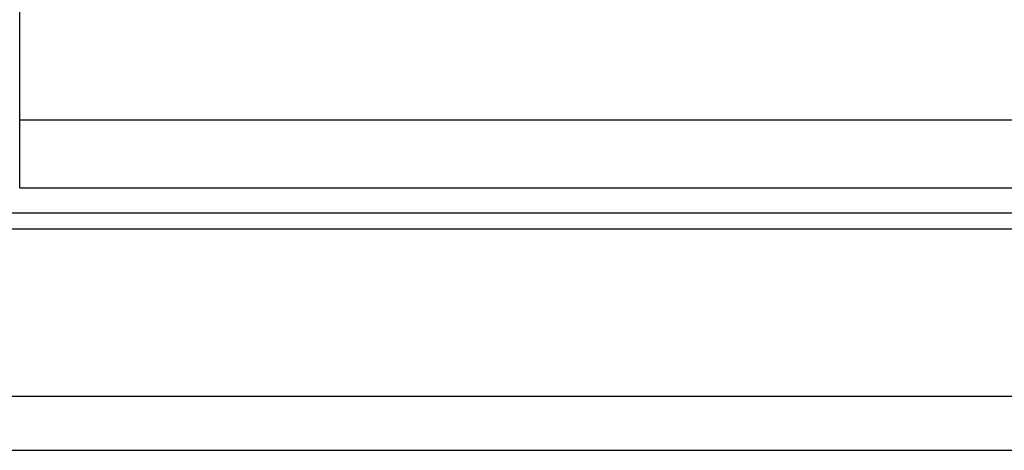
# Model space of a CAD drawing. Header units: millimetres. Extents: x -12 to 314, y 87 to 195.
# Tile 3 of 44: x 220 to 242, y 103 to 113. Entities that reach past the tile are written whole.
import ezdxf

# ---------------------------------------------------------------- set-up
doc = ezdxf.new("R2010")
doc.units = ezdxf.units.MM
doc.header["$LTSCALE"] = 0.15
doc.layers.add('OUT', color=3, linetype='CONTINUOUS')

msp = doc.modelspace()

# ---------------------------------------------------------------- linework, layer by layer
at = {"layer": 'OUT', "color": 0}
for p, q in [((220.371, 109.11), (220.371, 136.31)), ((220.371, 110.61), (255.571, 110.61)), ((220.371, 109.11), (255.571, 109.11)), ((165.546, 108.557), (313.971, 108.557)), ((165.491, 108.203), (313.971, 108.203)), ((164.369, 104.51), (313.971, 104.51)), ((127.971, 103.31), (313.971, 103.31))]:
    msp.add_line(p, q, dxfattribs=at)

doc.saveas('drawing.dxf')
